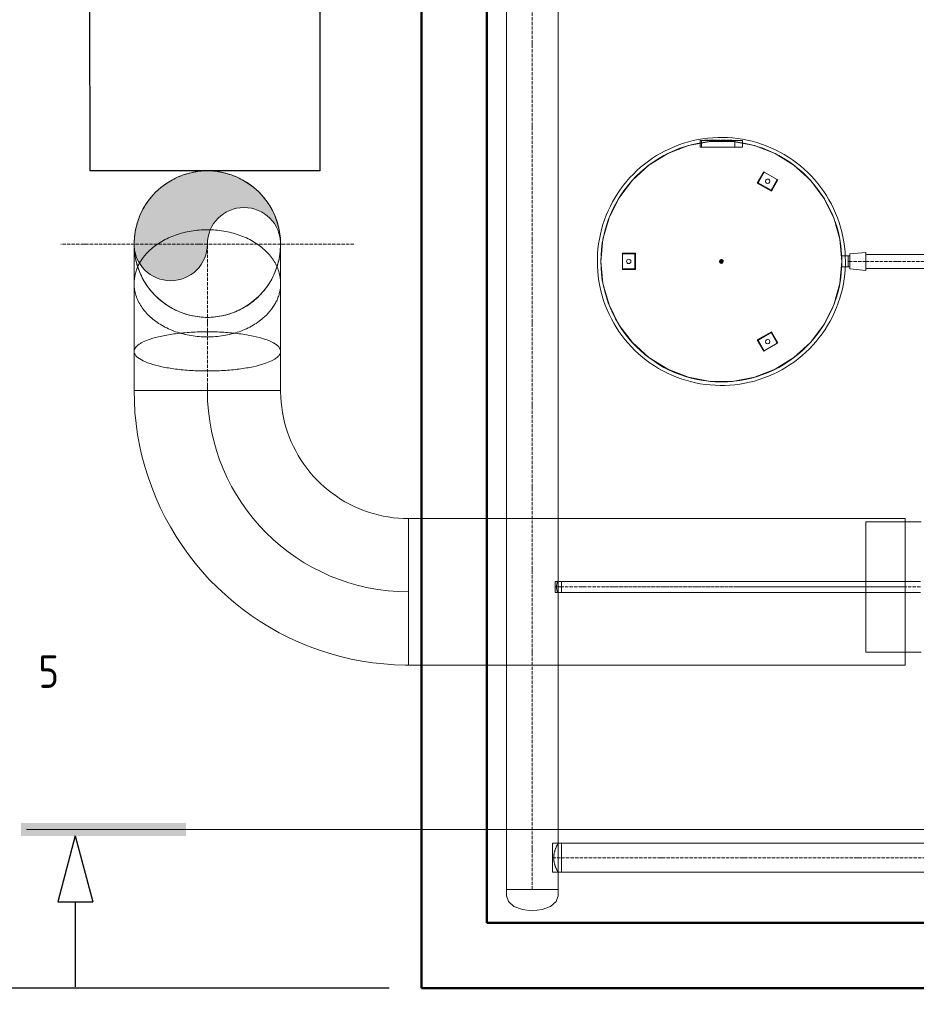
# Model space of a CAD drawing. Header units: metres. Extents: x -54598 to 1827199, y -329446 to -256744.
# Tile 35 of 256: x 4494 to 10003, y -275460 to -269411. Entities that reach past the tile are written whole.
import ezdxf

# ---------------------------------------------------------------- set-up
doc = ezdxf.new("R2010")
doc.units = ezdxf.units.M
doc.linetypes.add('ADSK_Осевая', pattern=[14, 10, -2, 0, -2])
for name, color, linetype, lineweight in [('A-WALL', 113, 'Continuous', 20), ('G-ANNO-SYMB', 7, 'Continuous', 9), ('M-EQPM', 7, 'Continuous', 20), ('M-HVAC-DUCT', 70, 'Continuous', 20), ('M-HVAC-DUCT-CNTR', 70, 'ADSK_Осевая', 20), ('P-PIPE', 7, 'Continuous', 20), ('P-PIPE-CNTR', 7, 'ADSK_Осевая', 20)]:
    doc.layers.add(name, color=color, linetype=linetype, lineweight=lineweight)
doc.styles.add('geniso', font='geniso.shx', dxfattribs={"height": 250})
doc.styles.add('GOST Common', font='GOST_Common.ttf', dxfattribs={"width": 0.9, "height": 125})
doc.dimstyles.new('MK-100', dxfattribs={"dimscale": 100, "dimtxt": 300, "dimasz": 1.2, "dimexe": 1, "dimexo": 1, "dimgap": 0.5, "dimtad": 1, "dimdec": 0, "dimzin": 9, "dimdsep": 46, "dimtxsty": 'geniso', "dimblk": 'ARCHTICK', "dimcen": 1, "dimdle": 1, "dimadec": 0, "dimazin": 0, "dimtfac": 1, "dimtdec": 0, "dimtix": 1, "dimtmove": 0, "dimatfit": 1, "dimfxl": 2, "dimtolj": 1, "dimtzin": 0, "dimarcsym": 0})

# ---------------------------------------------------------------- blocks, each defined once
blk = doc.blocks.new('Reflex_N - Reflex N500 grey-733570-В_Этаж 01_Сводный')
at = {"layer": 'M-EQPM', "color": 22}
for p, q in [((-65, 371), (-65, 351)), ((-65, 371), (-58.8, 371)), ((-58.8, 371), (-65, 371)), ((-60.6, 371), (-60.6, 351)), ((-56.3, 371), (-60.6, 371)), ((-60.6, 371), (-56.3, 371)), ((-60.6, 371), (-60.6, 351)), ((-56.3, 371), (-60.6, 371)), ((-60.6, 371), (-56.3, 371)), ((-58.8, 371), (58.8, 371)), ((-56.3, 371), (37.4, 371)), ((-56.3, 371), (37.4, 371)), ((-51.5, 372), (-51.5, 371)), ((-51.5, 372), (-45.1, 372)), ((-51.5, 372), (-51.5, 371)), ((-45.1, 371), (-51.5, 371)), ((-44.1, 372), (-46.9, 372)), ((-46.9, 372), (-46.9, 371)), ((-46.9, 371), (-44.1, 371)), ((-45.1, 372), (-41.5, 372)), ((-41.5, 371), (-45.1, 371)), ((-41.5, 372), (-41.5, 371)), ((-40, 372), (-40, 371)), ((-40, 372), (-32.9, 372)), ((-32.9, 372), (-40, 372)), ((-40, 371), (-32.9, 371)), ((-32.9, 371), (-40, 371)), ((-35.4, 372), (-35.4, 371)), ((-35.4, 372), (-28.7, 372)), ((-32.1, 372), (-35.4, 372)), ((-35.4, 372), (-31.8, 372)), ((-35.4, 371), (-35.4, 372)), ((-35.4, 372), (-35.4, 371)), ((-35.4, 371), (-32.1, 371)), ((-28.7, 371), (-35.4, 371)), ((-31.8, 371), (-35.4, 371)), ((-32.9, 372), (-31.2, 372)), ((-31.2, 371), (-32.9, 371)), ((-28.7, 372), (-32.1, 372)), ((-32.1, 372), (-32.1, 371)), ((-32.1, 371), (-28.7, 371)), ((-31.8, 372), (-25.2, 372)), ((-25.2, 371), (-31.8, 371)), ((-31.2, 372), (-24.1, 372)), ((-24.1, 371), (-31.2, 371)), ((-28.7, 372), (-28.7, 371)), ((-25.2, 372), (-25.2, 371)), ((-24.1, 371), (-24.1, 372)), ((-24.1, 372), (-24.1, 371)), ((-23.2, 372), (-20.3, 372)), ((-23.2, 372), (-23.2, 371)), ((-20.3, 371), (-23.2, 371)), ((-20.3, 372), (-20.3, 371)), ((-20.3, 372), (-15.4, 372)), ((-20.3, 372), (-20.3, 371)), ((-15.4, 371), (-20.3, 371)), ((-14.2, 372), (-15.7, 372)), ((-15.7, 372), (-12.2, 372)), ((-15.7, 372), (-15.7, 371)), ((-12.2, 371), (-15.7, 371)), ((-15.7, 371), (-14.2, 371)), ((-15.4, 372), (-11.8, 372)), ((-11.8, 371), (-15.4, 371)), ((-12.2, 372), (-12.2, 371)), ((-11.8, 372), (-11.8, 371)), ((-9.4, 372), (-4.8, 372)), ((-9.4, 371), (-9.4, 372)), ((-4.8, 371), (-9.4, 371)), ((-4.8, 372), (-4.8, 371)), ((-1.6, 372), (-1.6, 371)), ((5.5, 372), (-1.6, 372)), ((-1.6, 372), (5.5, 372)), ((5.5, 371), (-1.6, 371)), ((-1.6, 371), (5.5, 371)), ((2.9, 372), (2.9, 371)), ((2.9, 372), (6.5, 372)), ((2.9, 372), (9.6, 372)), ((6.3, 372), (2.9, 372)), ((2.9, 372), (2.9, 371)), ((2.9, 372), (2.9, 371)), ((6.5, 371), (2.9, 371)), ((2.9, 371), (6.3, 371)), ((9.6, 371), (2.9, 371)), ((5.5, 372), (7.1, 372)), ((7.1, 371), (5.5, 371)), ((9.6, 372), (6.3, 372)), ((6.3, 372), (6.3, 371)), ((6.3, 371), (9.6, 371)), ((6.5, 372), (13.1, 372)), ((13.1, 371), (6.5, 371)), ((7.1, 372), (14.2, 372)), ((14.2, 371), (7.1, 371)), ((9.6, 372), (9.6, 371)), ((13.1, 372), (13.1, 371)), ((14.2, 371), (14.2, 372)), ((14.2, 372), (14.2, 371)), ((16.3, 372), (16.3, 371)), ((16.3, 372), (20.9, 372)), ((16.3, 372), (19.2, 372)), ((19.2, 372), (16.3, 372)), ((16.3, 372), (16.3, 371)), ((16.3, 372), (16.3, 371)), ((16.3, 371), (19.2, 371)), ((19.2, 371), (16.3, 371)), ((20.9, 371), (16.3, 371)), ((19.2, 372), (19.2, 371)), ((20.9, 372), (20.9, 371)), ((20.9, 372), (24.2, 372)), ((24.2, 372), (20.9, 372)), ((20.9, 372), (20.9, 371)), ((20.9, 372), (20.9, 371)), ((20.9, 371), (24.2, 371)), ((24.2, 371), (20.9, 371)), ((24.2, 372), (27.6, 372)), ((27.6, 372), (24.2, 372)), ((24.2, 372), (24.2, 371)), ((24.2, 372), (24.2, 371)), ((24.2, 371), (27.6, 371)), ((27.6, 371), (24.2, 371)), ((27.6, 371), (27.6, 372)), ((27.6, 372), (32.2, 372)), ((27.6, 372), (27.6, 371)), ((27.6, 372), (27.6, 371)), ((32.2, 371), (27.6, 371)), ((32.2, 372), (29.3, 372)), ((29.3, 372), (32.2, 372)), ((29.3, 372), (29.3, 371)), ((32.2, 371), (29.3, 371)), ((29.3, 371), (32.2, 371)), ((32.2, 372), (32.2, 371)), ((32.2, 372), (32.2, 371)), ((37.4, 371), (41.7, 371)), ((41.7, 371), (37.4, 371)), ((37.4, 371), (41.7, 371)), ((41.7, 371), (37.4, 371)), ((41.7, 351), (41.7, 371)), ((41.7, 351), (41.7, 371)), ((58.8, 371), (65, 371)), ((65, 371), (58.8, 371)), ((65, 351), (65, 371)), ((-65, 351), (-58.8, 351)), ((-58.8, 351), (-65, 351)), ((-56.3, 351), (-60.6, 351)), ((-60.6, 351), (-56.3, 351)), ((-56.3, 351), (-60.6, 351)), ((-60.6, 351), (-56.3, 351)), ((58.8, 351), (-58.8, 351)), ((37.4, 351), (-56.3, 351)), ((37.4, 351), (-56.3, 351)), ((37.4, 351), (41.7, 351)), ((41.7, 351), (37.4, 351)), ((37.4, 351), (41.7, 351)), ((41.7, 351), (37.4, 351)), ((58.8, 351), (65, 351)), ((65, 351), (58.8, 351)), ((130.1, 275.4), (110.1, 240.8)), ((112.9, 241.5), (131.9, 274.4)), ((131.9, 274.4), (112.9, 241.5)), ((131.9, 274.4), (130.1, 275.4)), ((131.9, 274.4), (171.7, 251.4)), ((171.7, 251.4), (152.7, 218.5)), ((152.7, 218.5), (171.7, 251.4)), ((153.5, 215.8), (173.5, 250.4)), ((173.5, 250.4), (171.7, 251.4)), ((110.1, 240.8), (153.5, 215.8)), ((152.7, 218.5), (112.9, 241.5)), ((112.9, 241.5), (152.7, 218.5)), ((-263.6, 25), (-303.6, 25)), ((-303.6, 25), (-303.6, 23)), ((-303.6, 23), (-265.6, 23)), ((-303.6, -23), (-303.6, 23)), ((-265.6, 23), (-303.6, 23)), ((-265.6, 23), (-265.6, -23)), ((-265.6, -23), (-265.6, 23)), ((-263.6, -25), (-263.6, 25)), ((390, 16.9), (369.6, 16.9)), ((390, 0), (390, 0)), ((-265.6, -23), (-303.6, -23)), ((-303.6, -23), (-303.6, -25)), ((-303.6, -23), (-265.6, -23)), ((-303.6, -25), (-263.6, -25)), ((369.6, -16.8), (390, -16.8)), ((390, 0), (390, 0)), ((153.5, -215.8), (110.1, -240.8)), ((110.1, -240.8), (130.1, -275.4)), ((112.9, -241.5), (152.7, -218.5)), ((152.7, -218.5), (112.9, -241.5)), ((131.9, -274.4), (112.9, -241.5)), ((112.9, -241.5), (131.9, -274.4)), ((152.7, -218.5), (171.7, -251.4)), ((171.7, -251.4), (152.7, -218.5)), ((173.5, -250.4), (153.5, -215.8)), ((171.7, -251.4), (131.9, -274.4)), ((171.7, -251.4), (173.5, -250.4)), ((130.1, -275.4), (131.9, -274.4))]:
    blk.add_line(p, q, dxfattribs=at)
at = {"layer": 'M-EQPM', "color": 22, "flags": 128}
for points in [[(381, 0), (380.7, 15.2), (379.8, 30.4), (378.3, 45.6), (376.1, 60.7), (373.4, 75.7), (370.1, 90.6), (366.2, 105.3), (361.7, 119.8), (356.6, 134.2), (350.9, 148.4), (344.7, 162.3), (337.9, 175.9), (330.6, 189.3), (322.8, 202.4), (314.5, 215.1), (305.6, 227.5), (296.3, 239.6), (286.4, 251.2), (276.2, 262.5), (265.4, 273.3), (254.3, 283.7), (242.8, 293.7), (230.8, 303.1), (218.5, 312.1), (205.9, 320.6), (192.9, 328.6), (179.6, 336), (166, 342.9), (152.1, 349.3), (138.1, 355.1), (123.7, 360.3), (109.2, 365), (94.6, 369.1), (79.7, 372.6), (64.8, 375.5), (49.7, 377.7), (34.5, 379.4), (19.3, 380.5), (4.1, 381), (-11.1, 380.8), (-26.3, 380.1), (-41.5, 378.7), (-56.6, 376.8), (-71.7, 374.2), (-86.6, 371), (-101.3, 367.3), (-115.9, 362.9), (-130.4, 358), (-144.6, 352.5), (-158.6, 346.4), (-172.3, 339.8), (-185.7, 332.7), (-198.9, 325), (-211.7, 316.8), (-224.2, 308), (-236.4, 298.8), (-248.1, 289.1), (-259.5, 279), (-270.4, 268.4), (-280.9, 257.4), (-291, 245.9), (-300.6, 234.1), (-309.7, 221.9), (-318.4, 209.3), (-326.5, 196.4), (-334.1, 183.2), (-341.1, 169.7), (-347.6, 155.9), (-353.6, 141.9), (-359, 127.6), (-363.8, 113.2), (-368, 98.5), (-371.7, 83.7), (-374.7, 68.8), (-377.2, 53.8), (-379, 38.6), (-380.3, 23.5), (-380.9, 8.2), (-381, 0)], [(370, 0), (363.7, 68), (345, 133.7), (314.6, 194.8), (273.4, 249.3), (223, 295.3), (164.9, 331.2), (101.3, 355.9), (34.1, 368.4), (-34.1, 368.4), (-101.3, 355.9), (-164.9, 331.2), (-223, 295.3), (-273.4, 249.3), (-314.6, 194.8), (-345, 133.7), (-363.7, 68), (-370, 0)], [(-370, 0), (-363.7, 68), (-345, 133.7), (-314.6, 194.8), (-273.4, 249.3), (-223, 295.3), (-164.9, 331.2), (-101.3, 355.9), (-34.1, 368.4), (34.1, 368.4), (101.3, 355.9), (164.9, 331.2), (223, 295.3), (273.4, 249.3), (314.6, 194.8), (345, 133.7), (363.7, 68), (370, 0)], [(-381, 0), (-380.7, -15.2), (-379.8, -30.4), (-378.3, -45.6), (-376.1, -60.7), (-373.4, -75.7), (-370.1, -90.6), (-366.2, -105.3), (-361.7, -119.8), (-356.6, -134.2), (-350.9, -148.4), (-344.7, -162.3), (-337.9, -175.9), (-330.6, -189.3), (-322.8, -202.4), (-314.5, -215.1), (-305.6, -227.5), (-296.3, -239.6), (-286.4, -251.2), (-276.2, -262.5), (-265.4, -273.3), (-254.3, -283.7), (-242.8, -293.7), (-230.8, -303.1), (-218.5, -312.1), (-205.9, -320.6), (-192.9, -328.6), (-179.6, -336), (-166, -342.9), (-152.1, -349.3), (-138.1, -355.1), (-123.7, -360.3), (-109.2, -365), (-94.6, -369.1), (-79.7, -372.6), (-64.8, -375.5), (-49.7, -377.7), (-34.5, -379.4), (-19.3, -380.5), (-4.1, -381), (11.1, -380.8), (26.3, -380.1), (41.5, -378.7), (56.6, -376.8), (71.7, -374.2), (86.6, -371), (101.3, -367.3), (115.9, -362.9), (130.4, -358), (144.6, -352.5), (158.6, -346.4), (172.3, -339.8), (185.7, -332.7), (198.9, -325), (211.7, -316.8), (224.2, -308), (236.4, -298.8), (248.1, -289.1), (259.5, -279), (270.4, -268.4), (280.9, -257.4), (291, -245.9), (300.6, -234.1), (309.7, -221.9), (318.4, -209.3), (326.5, -196.4), (334.1, -183.2), (341.1, -169.7), (347.6, -155.9), (353.6, -141.9), (359, -127.6), (363.8, -113.2), (368, -98.5), (371.7, -83.7), (374.7, -68.8), (377.2, -53.8), (379, -38.6), (380.3, -23.5), (380.9, -8.2), (381, 0)], [(-370, 0), (-363.7, -68), (-345, -133.7), (-314.6, -194.8), (-273.4, -249.3), (-223, -295.3), (-164.9, -331.2), (-101.3, -355.9), (-34.1, -368.4), (34.1, -368.4), (101.3, -355.9), (164.9, -331.2), (223, -295.3), (273.4, -249.3), (314.6, -194.8), (345, -133.7), (363.7, -68), (370, 0)], [(370, 0), (363.7, -68), (345, -133.7), (314.6, -194.8), (273.4, -249.3), (223, -295.3), (164.9, -331.2), (101.3, -355.9), (34.1, -368.4), (-34.1, -368.4), (-101.3, -355.9), (-164.9, -331.2), (-223, -295.3), (-273.4, -249.3), (-314.6, -194.8), (-345, -133.7), (-363.7, -68), (-370, 0)]]:
    blk.add_lwpolyline(points, dxfattribs=at)
at = {"layer": 'M-EQPM', "color": 22}
for centre, radius, start, end in [((0, 0), 370, 360, 180), ((142.3, 246.5), 6.7, 60, 240), ((142.3, 246.5), 6.7, 240, 60), ((0, 0), 370, 180, 360), ((-284.6, 0), 6.7, 0, 180), ((0, 0), 6, 120, 300), ((0, 0), 5, 120, 300), ((0, 0), 4, 120, 300), ((0, 0), 6, 300, 120), ((0, 0), 3.02, 120, 300), ((0, 0), 5, 300, 120), ((0, 0), 4, 300, 120), ((0, 0), 1.72, 120, 300), ((0, 0), 3.02, 300, 120), ((0, 0), 1.72, 300, 120), ((-284.6, 0), 6.7, 180, 0), ((142.3, -246.5), 6.7, 120, 300), ((142.3, -246.5), 6.7, 300, 120)]:
    blk.add_arc(centre, radius, start, end, dxfattribs=at)
for points, knots in [([(370, 0), (370, 2), (370, 4.9), (369.9, 8.5), (369.8, 10.9), (369.8, 13), (369.7, 14.7), (369.7, 15.9), (369.6, 16.7), (369.6, 17), (369.6, 16.4), (369.7, 15.3), (369.7, 14), (369.8, 12.9), (369.8, 11.7), (369.9, 9.8), (370, 6.1), (370, 2.5), (370, 0)], [0, 0, 0, 0, 0.111111, 0.166667, 0.222222, 0.277778, 0.333333, 0.388889, 0.444444, 0.513889, 0.583333, 0.652778, 0.6875, 0.722222, 0.756944, 0.791667, 0.861111, 1, 1, 1, 1]), ([(370, 0), (370, -1), (370, -3), (370, -5.8), (369.9, -8.5), (369.8, -10.9), (369.8, -13), (369.7, -14.7), (369.7, -15.9), (369.6, -16.7), (369.6, -17), (369.6, -16.4), (369.7, -15.3), (369.7, -14), (369.8, -12.9), (369.8, -11.7), (369.9, -9.8), (370, -6.1), (370, -2.5), (370, 0)], [0, 0, 0, 0, 0.055556, 0.111111, 0.166667, 0.222222, 0.277778, 0.333333, 0.388889, 0.444444, 0.513889, 0.583333, 0.652778, 0.6875, 0.722222, 0.756944, 0.791667, 0.861111, 1, 1, 1, 1])]:
    blk.add_open_spline(points, degree=3, knots=knots, dxfattribs=at)
blk = doc.blocks.new('ADSK_СтальСварка_Врезка - Врезка стальная-734068-В_Этаж 01_Сводный')
at = {"layer": 'P-PIPE', "color": 22}
for p, q in [((-16.9, 44.5), (0, 44.5)), ((-16.9, 44.5), (-16.9, -44.5)), ((-16.9, -44.5), (-16.9, 44.5)), ((0, 44.5), (10, 44.5)), ((10, 44.5), (10, -44.5)), ((10, -44.5), (10, 44.5)), ((0, -44.5), (-16.9, -44.5)), ((10, -44.5), (0, -44.5))]:
    blk.add_line(p, q, dxfattribs=at)
blk = doc.blocks.new('ADSK_СтальСварка_Врезка - Врезка стальная-733609-В_Этаж 01_Сводный')
at = {"layer": 'P-PIPE', "color": 22}
for p, q in [((-8.7, 17), (0, 17)), ((-8.7, 17), (-8.7, -17)), ((-8.7, -17), (-8.7, 17)), ((0, 17), (10.6, 17)), ((10.6, 17), (10.6, -17)), ((10.6, -17), (10.6, 17)), ((0, -17), (-8.7, -17)), ((10.6, -17), (0, -17))]:
    blk.add_line(p, q, dxfattribs=at)
blk = doc.blocks.new('ADSK_СтальСварка_Заглушка_ГОСТ17379-2001 - Исполнение 2-668580-В_Этаж 01_Сводный')
at = {"layer": 'P-PIPE', "color": 22}
for p, q in [((19.5, 79.5), (0, 79.5)), ((0, -79.5), (0, 79.5)), ((0, 79.5), (0, -79.5)), ((0, -79.5), (19.5, -79.5))]:
    blk.add_line(p, q, dxfattribs=at)
at = {"layer": 'P-PIPE', "color": 22, "flags": 128}
for points in [[(19.5, 79.5), (36.9, 73.4), (51.7, 56.2), (61.5, 30.4), (65, 0)], [(65, 0), (61.5, 30.4), (51.7, 56.2), (36.9, 73.4), (19.5, 79.5)], [(65, 0), (61.5, -30.4), (51.7, -56.2), (36.9, -73.4), (19.5, -79.5)], [(19.5, -79.5), (36.9, -73.4), (51.7, -56.2), (61.5, -30.4), (65, 0)]]:
    blk.add_lwpolyline(points, dxfattribs=at)
blk = doc.blocks.new('Разрез - Имя вида сзади-14077-В_Этаж 01_Сводный')
at = {"layer": 'G-ANNO-SYMB'}
blk.add_hatch(color=256, dxfattribs=at).paths.add_polyline_path([(9.798, 0.404), (9.798, -0.394), (-0.333, -0.394), (-0.333, 0.404)])
at = {"layer": 'G-ANNO-SYMB', "lineweight": 30}
for p, q in [((3, -0.394), (1.915, -4.442)), ((3, -0.394), (4.085, -4.442)), ((1.915, -4.442), (4.085, -4.442)), ((3, -4.442), (3, -9.663))]:
    blk.add_line(p, q, dxfattribs=at)
blk = doc.blocks.new('_ArchTick')
at = {"color": 0, "linetype": 'ByBlock', "const_width": 0.15}
blk.add_lwpolyline([(-0.5, -0.5), (0.5, 0.5)], dxfattribs=at)
blk = doc.blocks.new('*D1161')
at = {"color": 0, "lineweight": -2, "ltscale": 15, "transparency": 16777216}
for p, q in [((211524, 36241), (211524, 33974.6)), ((222724, 36241), (222724, 33974.6)), ((222824, 34074.6), (211424, 34074.6))]:
    blk.add_line(p, q, dxfattribs=at)
at = {"layer": 'Defpoints', "color": 0, "lineweight": 30, "ltscale": 15, "transparency": 16777216}
for p in [(211524, 36341), (222724, 36341), (211524, 34074.6)]:
    blk.add_point(p, dxfattribs=at)
at = {"color": 0, "lineweight": -2, "ltscale": 15, "transparency": 16777216, "xscale": 119.9999999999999, "yscale": 119.9999999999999, "zscale": 119.9999999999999, "rotation": 180}
blk.add_blockref('_ArchTick', (211524, 34074.6), dxfattribs=at)
at = {"color": 0, "lineweight": -2, "ltscale": 15, "transparency": 16777216, "xscale": 119.9999999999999, "yscale": 119.9999999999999, "zscale": 119.9999999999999}
blk.add_blockref('_ArchTick', (222724, 34074.6), dxfattribs=at)
at = {"color": 0, "ltscale": 15, "transparency": 16777216, "insert": (217124, 34187.1), "char_height": 250, "attachment_point": 5, "style": 'geniso'}
blk.add_mtext('\\A1;{\\H0.5x;6000}', dxfattribs=at)
blk = doc.blocks.new('*D1162')
at = {"color": 0, "lineweight": -2, "ltscale": 15, "transparency": 16777216}
for p, q in [((209441.3, 36241), (209441.3, 41761)), ((211424, 41661), (209341.3, 41661)), ((211424, 36341), (209341.3, 36341))]:
    blk.add_line(p, q, dxfattribs=at)
at = {"layer": 'Defpoints', "color": 0, "lineweight": 30, "ltscale": 15, "transparency": 16777216}
for p in [(209441.3, 41661), (211524, 41661), (211524, 36341)]:
    blk.add_point(p, dxfattribs=at)
at = {"color": 0, "lineweight": -2, "ltscale": 15, "transparency": 16777216, "xscale": 119.9999999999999, "yscale": 119.9999999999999, "zscale": 119.9999999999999}
for p, rotation in [((209441.3, 41661), 90), ((209441.3, 36341), 270)]:
    blk.add_blockref('_ArchTick', p, dxfattribs=dict(at, rotation=rotation))
at = {"color": 0, "ltscale": 15, "transparency": 16777216, "insert": (209328.8, 39001), "char_height": 250, "attachment_point": 5, "rotation": 90, "style": 'geniso'}
blk.add_mtext('\\A1;{\\H0.5x;3600}', dxfattribs=at)
blk = doc.blocks.new('ADSK_Отвод_Круглый - Стандарт-697106-В_Этаж 01_Сводный')
at = {"layer": 'M-HVAC-DUCT', "color": 5}
for p, q in [((-10478, 28691.8), (-10598.6, 28691.8)), ((-10269.2, 28691.8), (-10478, 28691.8)), ((-10148.6, 28691.8), (-10269.2, 28691.8)), ((-10148.6, 28691.8), (-10148.6, 28466.8)), ((-10148.6, 28466.8), (-10148.6, 28691.8)), ((-10148.6, 28466.8), (-10148.6, 28241.8)), ((-10148.6, 28241.8), (-10148.6, 28466.8)), ((-10598.6, 28241.8), (-10478, 28241.8)), ((-10478, 28241.8), (-10269.2, 28241.8)), ((-10269.2, 28241.8), (-10148.6, 28241.8))]:
    blk.add_line(p, q, dxfattribs=at)
for start, end in [(90, 180), (0, 90), (180, 270), (270, 360)]:
    blk.add_arc((-10598.6, 28466.8), 225, start, end, dxfattribs=at)
for points in [[(-10823.6, 28466.8), (-10823.6, 28483.6), (-10819.8, 28517.2), (-10803, 28565.2), (-10776, 28608.2), (-10743.1, 28641.2), (-10713.2, 28661.1), (-10690.6, 28672.4), (-10673, 28679.4), (-10654.8, 28684.9), (-10630.2, 28690.2), (-10611.2, 28691.8), (-10598.6, 28691.8)], [(-10642.7, 28466.8), (-10642.7, 28483.6), (-10640, 28517.2), (-10627.7, 28565.2), (-10607.9, 28608.2), (-10583.8, 28641.2), (-10561.9, 28661.1), (-10545.4, 28672.4), (-10532.5, 28679.4), (-10519.2, 28684.9), (-10501.2, 28690.2), (-10487.3, 28691.8), (-10478, 28691.8)], [(-10329.5, 28466.8), (-10329.4, 28483.6), (-10328.4, 28517.2), (-10323.9, 28565.2), (-10316.7, 28608.2), (-10307.9, 28641.2), (-10299.9, 28661.1), (-10293.8, 28672.4), (-10289.1, 28679.4), (-10284.2, 28684.9), (-10277.7, 28690.2), (-10272.6, 28691.8), (-10269.2, 28691.8)], [(-10373.6, 28466.8), (-10373.6, 28449.9), (-10377.4, 28416.3), (-10394.2, 28368.3), (-10421.2, 28325.3), (-10454.1, 28292.4), (-10484, 28272.4), (-10506.6, 28261.1), (-10524.2, 28254.1), (-10542.3, 28248.6), (-10567, 28243.4), (-10585.9, 28241.8), (-10598.6, 28241.8)], [(-10313.3, 28466.8), (-10313.3, 28449.9), (-10316.1, 28416.3), (-10328.4, 28368.3), (-10348.2, 28325.3), (-10372.3, 28292.4), (-10394.1, 28272.4), (-10410.6, 28261.1), (-10423.6, 28254.1), (-10436.8, 28248.6), (-10454.9, 28243.4), (-10468.7, 28241.8), (-10478, 28241.8)], [(-10208.9, 28466.8), (-10208.9, 28449.9), (-10209.9, 28416.3), (-10214.4, 28368.3), (-10221.6, 28325.3), (-10230.4, 28292.4), (-10238.5, 28272.4), (-10244.5, 28261.1), (-10249.2, 28254.1), (-10254.1, 28248.6), (-10260.7, 28243.4), (-10265.7, 28241.8), (-10269.2, 28241.8)]]:
    blk.add_open_spline(points, degree=3, knots=[0, 0, 0, 0, 0.142857, 0.285714, 0.428571, 0.571429, 0.678571, 0.732143, 0.785714, 0.839286, 0.892857, 1, 1, 1, 1], dxfattribs=at)
for points in [[(-10598.6, 28691.8), (-10581.7, 28691.8), (-10548.1, 28688), (-10500.1, 28671.2), (-10457.1, 28644.2), (-10421.2, 28608.2), (-10394.2, 28565.2), (-10377.4, 28517.2), (-10373.6, 28483.6), (-10373.6, 28466.8)], [(-10478, 28691.8), (-10465.6, 28691.8), (-10441.1, 28688), (-10405.9, 28671.2), (-10374.5, 28644.2), (-10348.2, 28608.2), (-10328.4, 28565.2), (-10316.1, 28517.2), (-10313.3, 28483.6), (-10313.3, 28466.8)], [(-10269.2, 28691.8), (-10264.6, 28691.8), (-10255.7, 28688), (-10242.8, 28671.2), (-10231.3, 28644.2), (-10221.6, 28608.2), (-10214.4, 28565.2), (-10209.9, 28517.2), (-10208.9, 28483.6), (-10208.9, 28466.8)], [(-10598.6, 28241.8), (-10615.5, 28241.8), (-10649.1, 28245.6), (-10697, 28262.3), (-10740.1, 28289.4), (-10776, 28325.3), (-10803, 28368.3), (-10819.8, 28416.3), (-10823.6, 28449.9), (-10823.6, 28466.8)], [(-10478, 28241.8), (-10490.4, 28241.8), (-10514.9, 28245.6), (-10550.1, 28262.3), (-10581.6, 28289.4), (-10607.9, 28325.3), (-10627.7, 28368.3), (-10640, 28416.3), (-10642.7, 28449.9), (-10642.7, 28466.8)], [(-10269.2, 28241.8), (-10273.8, 28241.8), (-10282.7, 28245.6), (-10295.6, 28262.3), (-10307.1, 28289.4), (-10316.7, 28325.3), (-10323.9, 28368.3), (-10328.4, 28416.3), (-10329.4, 28449.9), (-10329.5, 28466.8)]]:
    blk.add_open_spline(points, degree=3, dxfattribs=at)
at = {"layer": 'M-HVAC-DUCT-CNTR', "color": 5}
blk.add_line((-10148.6, 28466.8), (-10598.6, 28466.8), dxfattribs=at)
blk = doc.blocks.new('fdsafdsf')
at = {"layer": 'M-HVAC-DUCT'}
blk.add_hatch(color=7, dxfattribs=at).paths.add_polyline_path([(211091, 38626.1), (211087.2, 38655.2), (211075.9, 38682.4), (211058.1, 38705.7), (211034.8, 38723.5), (211007.6, 38734.8), (210978.5, 38738.6), (210949.4, 38734.8), (210922.3, 38723.5), (210899, 38705.7), (210881.1, 38682.4), (210869.9, 38655.2), (210862.2, 38597), (210850.9, 38569.9), (210833.1, 38546.6), (210809.8, 38528.7), (210782.6, 38517.4), (210753.5, 38513.6), (210724.4, 38517.4), (210697.3, 38528.7), (210674, 38546.6), (210656.1, 38569.9), (210644.9, 38597), (210641, 38626.1), (210646.7, 38676.2), (210663.3, 38723.7), (210690.1, 38766.4), (210725.7, 38802), (210768.4, 38828.8), (210815.9, 38845.5), (210866, 38851.1), (210916.1, 38845.5), (210963.6, 38828.8), (211006.3, 38802), (211041.9, 38766.4), (211068.7, 38723.7), (211085.4, 38676.2)])
at = {"color": 0, "lineweight": 30}
blk.add_lwpolyline([(210505, 39376.4), (211211, 39376.4), (211211.7, 38851), (210505.6, 38851)], close=True, dxfattribs=at)
at = {"layer": 'A-WALL', "lineweight": 50}
for p, q in [((211524, 41661), (211524, 36341)), ((211724, 36541), (211724, 41461)), ((222524, 36541), (211724, 36541)), ((211524, 36341), (222724, 36341))]:
    blk.add_line(p, q, dxfattribs=at)
at = {"layer": 'G-ANNO-SYMB', "lineweight": 20}
blk.add_line((224776.1, 36828.1), (210310.4, 36828.1), dxfattribs=at)
at = {"layer": 'M-EQPM'}
for p, q in [((213059.1, 37772.9), (213009.1, 37772.9)), ((213009.1, 37572.9), (213009.1, 37572.9)), ((213009.1, 37572.9), (213009.1, 37572.9)), ((213009.1, 37372.9), (213059.1, 37372.9))]:
    blk.add_line(p, q, dxfattribs=at)
at = {"layer": 'M-HVAC-DUCT', "color": 5}
for p, q in [((210641, 38176.1), (211091, 38176.1)), ((211091, 38176.1), (210641, 38176.1)), ((211484.1, 37783), (213009.1, 37783)), ((211484.1, 37333), (211484.1, 37783)), ((211484.1, 37783), (211484.1, 37333)), ((213009.1, 37333), (213009.1, 37783)), ((213009.1, 37333), (211484.1, 37333))]:
    blk.add_line(p, q, dxfattribs=at)
at = {"layer": 'M-HVAC-DUCT', "color": 171}
for p, q in [((213009.1, 37772.9), (212889.1, 37772.9)), ((212889.1, 37772.9), (212889.1, 37372.9)), ((213009.1, 37772.9), (213009.1, 37372.9)), ((212889.1, 37372.9), (213009.1, 37372.9))]:
    blk.add_line(p, q, dxfattribs=at)
at = {"layer": 'M-HVAC-DUCT', "color": 5}
for points in [[(210641, 38176.1), (210641, 38199.9)], [(210866, 38176.1), (210866, 38199.9)], [(211091, 38176.1), (211091, 38199.9)]]:
    blk.add_lwpolyline(points, dxfattribs=at)
at = {"layer": 'M-HVAC-DUCT', "color": 5, "flags": 128}
for points in [[(210641, 38176.1), (210641.7, 38142.4), (210643.7, 38108.7), (210647.1, 38075.2), (210651.8, 38041.8), (210657.8, 38008.6), (210665.2, 37975.7), (210673.9, 37943.1), (210683.8, 37910.9), (210695.1, 37879.1), (210707.6, 37847.8), (210721.3, 37817), (210736.3, 37786.8), (210752.5, 37757.2), (210769.8, 37728.3), (210788.3, 37700), (210807.9, 37672.6), (210828.6, 37646), (210850.3, 37620.2), (210873, 37595.3), (210896.7, 37571.3), (210921.4, 37548.3), (210946.9, 37526.3), (210973.4, 37505.3), (211000.6, 37485.4), (211028.6, 37466.6), (211057.3, 37449), (211086.8, 37432.5), (211116.8, 37417.2), (211147.5, 37403.1), (211178.6, 37390.3), (211210.3, 37378.7), (211242.4, 37368.4), (211274.9, 37359.4), (211307.7, 37351.6), (211340.8, 37345.2), (211374.2, 37340.2), (211407.7, 37336.5), (211441.3, 37334.1), (211475, 37333), (211484.1, 37333)], [(211484.1, 37783), (211468.4, 37783.3), (211452.7, 37784.2), (211437.1, 37785.8), (211421.5, 37788), (211406, 37790.8), (211390.7, 37794.2), (211375.5, 37798.3), (211360.5, 37802.9), (211345.7, 37808.2), (211331.1, 37814), (211316.7, 37820.4), (211302.6, 37827.4), (211288.8, 37834.9), (211275.3, 37843), (211262.2, 37851.6), (211249.4, 37860.8), (211237, 37870.4), (211224.9, 37880.6), (211213.3, 37891.2), (211202.1, 37902.2), (211191.4, 37913.7), (211181.1, 37925.6), (211171.4, 37937.9), (211162.1, 37950.6), (211153.3, 37963.7), (211145.1, 37977.1), (211137.4, 37990.8), (211130.3, 38004.8), (211123.7, 38019.1), (211117.7, 38033.7), (211112.3, 38048.4), (211107.5, 38063.4), (211103.3, 38078.5), (211099.7, 38093.9), (211096.7, 38109.3), (211094.4, 38124.8), (211092.6, 38140.5), (211091.5, 38156.1), (211091, 38171.9), (211091, 38176.1)]]:
    blk.add_lwpolyline(points, dxfattribs=at)
at = {"layer": 'M-HVAC-DUCT', "color": 5}
for centre, radius, start, end in [((210866, 38626.1), 225, 90, 270), ((210866, 38626.1), 225, 270, 90), ((210978.5, 38626.1), 112.5, 0, 180), ((210753.5, 38626.1), 112.5, 180, 0), ((211484.1, 38176.1), 618.1, 180, 270), ((211484.1, 38176.1), 618.1, 180, 270)]:
    blk.add_arc(centre, radius, start, end, dxfattribs=at)
at = {"layer": 'M-HVAC-DUCT-CNTR', "color": 5}
blk.add_line((211316, 38626.1), (210416, 38626.1), dxfattribs=at)
at = {"layer": 'M-HVAC-DUCT-CNTR', "color": 171}
for p, q in [((212089.1, 37572.9), (212889.1, 37572.9)), ((212889.1, 37572.9), (212489.1, 37572.9)), ((213009.1, 37572.9), (212889.1, 37572.9)), ((213009.1, 37572.9), (212889.1, 37572.9))]:
    blk.add_line(p, q, dxfattribs=at)
at = {"layer": 'P-PIPE', "color": 22}
for p, q in [((211784.5, 42343.6), (211784.5, 36643.6)), ((211943.5, 36643.6), (211943.5, 42343.6)), ((212889.2, 38600.4), (212839.2, 38595.9)), ((212839.2, 38595.9), (212839.2, 38549.9)), ((212889.2, 38600.4), (212889.2, 38545.4)), ((213394.4, 38594), (212889.2, 38594)), ((212889.2, 38551.7), (212889.2, 38594)), ((212839.2, 38589.6), (212835, 38589.6)), ((212835, 38589.6), (212835, 38556.1)), ((212839.2, 38589.6), (212839.2, 38556.1)), ((212835, 38556.1), (212839.2, 38556.1)), ((212839.2, 38549.9), (212889.2, 38545.4)), ((212889.2, 38551.7), (213394.4, 38551.7)), ((211942.9, 37589.9), (211934.2, 37589.9)), ((211934.2, 37555.9), (211934.2, 37589.9)), ((213056.6, 37589.6), (211953.5, 37589.6)), ((211953.5, 37589.6), (211953.5, 37556.1)), ((211934.2, 37555.9), (211942.9, 37555.9)), ((211953.5, 37556.1), (213056.6, 37556.1)), ((211943.5, 36785.5), (211926.6, 36785.5)), ((211926.6, 36696.5), (211926.6, 36785.5)), ((213322.6, 36785.5), (211953.5, 36785.5)), ((211953.5, 36696.5), (211953.5, 36785.5)), ((211926.6, 36696.5), (211943.5, 36696.5)), ((211953.5, 36696.5), (213322.6, 36696.5)), ((211943.5, 36643.6), (211784.5, 36643.6))]:
    blk.add_line(p, q, dxfattribs=at)
for points, knots in [([(211942.9, 37555.9), (211942.8, 37555.9), (211942.5, 37556.1), (211942, 37556.7), (211941.7, 37557.5), (211941.3, 37558.1), (211941, 37558.9), (211940.7, 37559.8), (211940.4, 37560.8), (211940.1, 37561.9), (211939.8, 37563.1), (211939.6, 37564.3), (211939.4, 37565.6), (211939.2, 37567), (211939, 37568.4), (211938.8, 37570.4), (211938.8, 37572.9), (211938.8, 37575.4), (211939, 37577.3), (211939.2, 37578.8), (211939.4, 37580.2), (211939.6, 37581.5), (211939.8, 37582.7), (211940.1, 37583.9), (211940.4, 37585), (211940.7, 37586), (211941, 37586.9), (211941.3, 37587.6), (211941.7, 37588.3), (211942, 37589.1), (211942.5, 37589.7), (211942.8, 37589.9), (211942.9, 37589.9)], [-1, -1, -1, -1, -0.944444, -0.888889, -0.861111, -0.833333, -0.805556, -0.777778, -0.75, -0.722222, -0.694444, -0.666667, -0.638889, -0.611111, -0.583333, -0.555556, -0.5, -0.444444, -0.416667, -0.388889, -0.361111, -0.333333, -0.305556, -0.277778, -0.25, -0.222222, -0.194444, -0.166667, -0.138889, -0.111111, -0.055556, 0, 0, 0, 0]), ([(211943.5, 37586.6), (211943.5, 37585.9), (211943.5, 37584), (211943.4, 37580.7), (211943.2, 37576.9), (211943.2, 37571.6), (211943.3, 37566.2), (211943.5, 37561.8), (211943.5, 37559.9), (211943.5, 37559.1)], [-1, -1, -1, -1, -0.875, -0.75, -0.625, -0.5, -0.25, -0.125, 0, 0, 0, 0]), ([(211943.5, 36696.5), (211943.5, 36696.5), (211943.2, 36696.8), (211942.6, 36698), (211942, 36699.2), (211941.3, 36700.7), (211940.3, 36702.5), (211939.4, 36704.2), (211938.7, 36705.7), (211938.2, 36706.9), (211937.6, 36708.2), (211936.8, 36710), (211935.8, 36712.3), (211934.8, 36714.8), (211934.1, 36716.9), (211933.6, 36718.5), (211933.1, 36720.2), (211932.5, 36722.5), (211931.7, 36725.5), (211930.9, 36729.2), (211930.3, 36733.1), (211930, 36737), (211929.9, 36741), (211930, 36744.9), (211930.3, 36748.9), (211930.9, 36752.7), (211931.7, 36756.4), (211932.5, 36759.4), (211933.1, 36761.7), (211933.6, 36763.4), (211934.1, 36765), (211934.9, 36767.1), (211935.8, 36769.6), (211936.9, 36771.9), (211937.6, 36773.7), (211938.2, 36775), (211938.7, 36776.2), (211939.4, 36777.7), (211940.3, 36779.4), (211941.3, 36781.2), (211942, 36782.7), (211942.6, 36783.9), (211943.2, 36785.1), (211943.5, 36785.5), (211943.5, 36785.5)], [0, 0, 0, 0, 0.055556, 0.083333, 0.111111, 0.138889, 0.166667, 0.194444, 0.208333, 0.222222, 0.236111, 0.25, 0.277778, 0.305556, 0.319444, 0.333333, 0.347222, 0.361111, 0.388889, 0.416667, 0.444444, 0.472222, 0.5, 0.527778, 0.555556, 0.583333, 0.611111, 0.638889, 0.652778, 0.666667, 0.680556, 0.694444, 0.722222, 0.75, 0.763889, 0.777778, 0.791667, 0.805556, 0.833333, 0.861111, 0.888889, 0.916667, 0.944444, 1, 1, 1, 1]), ([(211943.5, 36696.5), (211943.5, 36696.5), (211943.2, 36696.8), (211942.6, 36698), (211942, 36699.2), (211941.3, 36700.7), (211940.3, 36702.5), (211939.4, 36704.2), (211938.7, 36705.7), (211938.2, 36706.9), (211937.6, 36708.2), (211936.8, 36710), (211935.8, 36712.3), (211934.8, 36714.8), (211934.1, 36716.9), (211933.6, 36718.5), (211933.1, 36720.2), (211932.5, 36722.5), (211931.7, 36725.5), (211930.9, 36729.2), (211930.3, 36733.1), (211930, 36737), (211929.9, 36741), (211930, 36744.9), (211930.3, 36748.9), (211930.9, 36752.7), (211931.7, 36756.4), (211932.5, 36759.4), (211933.1, 36761.7), (211933.6, 36763.4), (211934.1, 36765), (211934.9, 36767.1), (211935.8, 36769.6), (211936.9, 36771.9), (211937.6, 36773.7), (211938.2, 36775), (211938.7, 36776.2), (211939.4, 36777.7), (211940.3, 36779.4), (211941.3, 36781.2), (211942, 36782.7), (211942.6, 36783.9), (211943.2, 36785.1), (211943.5, 36785.5), (211943.5, 36785.5)], [-1, -1, -1, -1, -0.944444, -0.916667, -0.888889, -0.861111, -0.833333, -0.805556, -0.791667, -0.777778, -0.763889, -0.75, -0.722222, -0.694444, -0.680556, -0.666667, -0.652778, -0.638889, -0.611111, -0.583333, -0.555556, -0.527778, -0.5, -0.472222, -0.444444, -0.416667, -0.388889, -0.361111, -0.347222, -0.333333, -0.319444, -0.305556, -0.277778, -0.25, -0.236111, -0.222222, -0.208333, -0.194444, -0.166667, -0.138889, -0.111111, -0.083333, -0.055556, 0, 0, 0, 0])]:
    blk.add_open_spline(points, degree=3, knots=knots, dxfattribs=at)
for points in [[(211942.9, 37589.9), (211943, 37589.9), (211943.3, 37589.6), (211943.5, 37588.5), (211943.5, 37587.3), (211943.5, 37586.6)], [(211942.9, 37555.9), (211943, 37555.9), (211943.3, 37556.1), (211943.5, 37557.2), (211943.5, 37558.4), (211943.5, 37559.1)]]:
    blk.add_open_spline(points, degree=3, dxfattribs=at)
at = {"layer": 'P-PIPE-CNTR', "color": 22}
for p, q in [((211864, 36643.6), (211864, 42343.6)), ((211864, 36643.6), (211864, 42343.6)), ((212839.2, 38572.9), (212835, 38572.9)), ((212839.2, 38572.9), (212835, 38572.9)), ((212889.2, 38572.9), (212839.2, 38572.9)), ((212889.2, 38572.9), (213394.4, 38572.9)), ((212889.2, 38572.9), (213394.4, 38572.9)), ((211934.2, 37572.9), (211953.5, 37572.9)), ((213056.6, 37572.9), (211953.5, 37572.9)), ((213056.6, 37572.9), (211953.5, 37572.9)), ((211926.6, 36741), (211953.5, 36741)), ((211953.5, 36741), (213322.6, 36741)), ((211953.5, 36741), (213322.6, 36741))]:
    blk.add_line(p, q, dxfattribs=at)
at = {"layer": 'G-ANNO-SYMB', "lineweight": 50, "xscale": 49.99999999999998, "yscale": 49.99999999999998, "zscale": 49.99999999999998}
blk.add_blockref('Разрез - Имя вида сзади-14077-В_Этаж 01_Сводный', (210310.4, 36828.1), dxfattribs=at)
at = {"layer": 'M-EQPM', "color": 22}
blk.add_blockref('Reflex_N - Reflex N500 grey-733570-В_Этаж 01_Сводный', (212445, 38572.9), dxfattribs=at)
at = {"layer": 'M-HVAC-DUCT', "color": 5, "xscale": -1, "rotation": 90}
blk.add_blockref('ADSK_Отвод_Круглый - Стандарт-697106-В_Этаж 01_Сводный', (239332.8, 28027.5), dxfattribs=at)
at = {"layer": 'P-PIPE', "color": 22, "extrusion": (0, 0, -1), "rotation": 180}
for name, p in [('ADSK_СтальСварка_Врезка - Врезка стальная-733609-В_Этаж 01_Сводный', (-211942.9, 37572.9)), ('ADSK_СтальСварка_Врезка - Врезка стальная-734068-В_Этаж 01_Сводный', (-211943.5, 36741))]:
    blk.add_blockref(name, p, dxfattribs=at)
at = {"layer": 'P-PIPE', "color": 22, "rotation": 270}
blk.add_blockref('ADSK_СтальСварка_Заглушка_ГОСТ17379-2001 - Исполнение 2-668580-В_Этаж 01_Сводный', (211864, 36643.6), dxfattribs=at)
at = {"layer": 'G-ANNO-SYMB', "char_height": 100, "attachment_point": 1, "style": 'GOST Common'}
for s, insert, width in [('Разрез', (209893.9, 37363.1), 483.418), (' 5', (210292.8, 37363.1), 119.051)]:
    blk.add_mtext(s, dxfattribs=dict(at, insert=insert, width=width))
at = {"ltscale": 15}
dim = blk.add_linear_dim(base=(209441.3, 41661), p1=(211524, 36341), p2=(211524, 41661), angle=90, text='{\\H0.5x;3600}', dimstyle='MK-100', override={"dimtxt": 150, "dimtmove": 1}, dxfattribs=at)
dim.commit()
dim.dimension.update_dxf_attribs({"geometry": '*D1162', "text_midpoint": (209328.8, 39001)})
dim = blk.add_linear_dim(base=(211524, 34074.6), p1=(222724, 36341), p2=(211524, 36341), text='{\\H0.5x;6000}', dimstyle='MK-100', override={"dimtxt": 150, "dimtmove": 1}, dxfattribs=at)
dim.commit()
dim.dimension.update_dxf_attribs({"geometry": '*D1161', "text_midpoint": (217124, 34187.1)})

msp = doc.modelspace()

# ---------------------------------------------------------------- block references
at = {"color": 5, "lineweight": 30, "xscale": 2, "yscale": 2, "zscale": 2}
msp.add_blockref('fdsafdsf', (-416084.8, -348041.5), dxfattribs=at)

doc.saveas('drawing.dxf')
